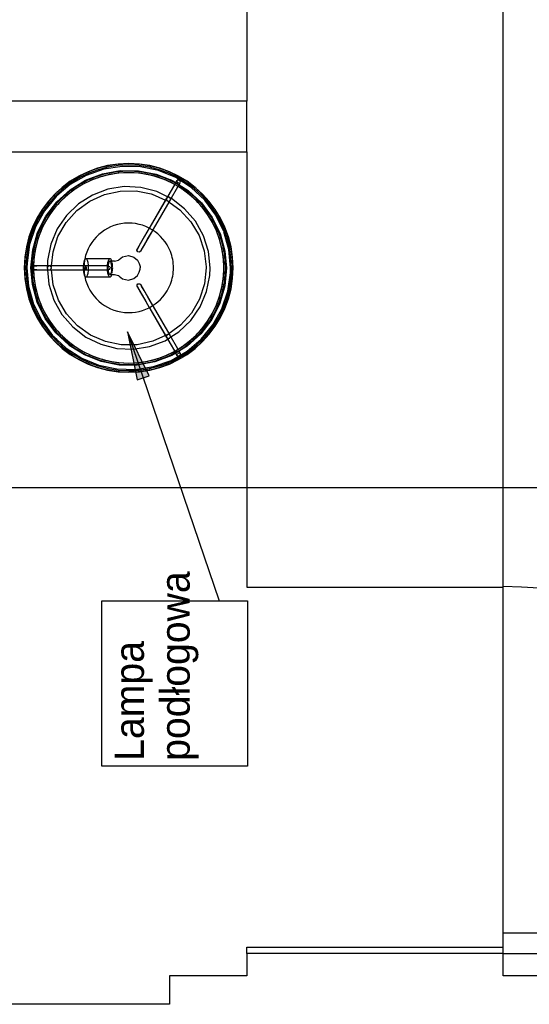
# Model space of a CAD drawing. Header units: centimetres. Extents: x -1062 to 5388, y 1642 to 2943.
# Tile 71 of 90: x 4885 to 5010, y 2124 to 2366. Entities that reach past the tile are written whole.
import ezdxf

# ---------------------------------------------------------------- set-up
doc = ezdxf.new("R2010")
doc.units = ezdxf.units.CM
for name, color, linetype in [('M-TEXT-ROOM-TAG', 86, 'Continuous'), ('M-XREF', 252, 'Continuous'), ('XREF$0$Drzwi', 8, 'Continuous'), ('XREF$0$Krawędzie wspólne', 8, 'Continuous'), ('XREF$0$Notatki tekstowe', 8, 'Continuous'), ('XREF$0$Notatki tekstowe-1', 8, 'Continuous'), ('XREF$0$Oprawy oświetleniowe', 8, 'Continuous'), ('XREF$0$Oprawy oświetleniowe-1', 8, 'Continuous'), ('XREF$0$Oprawy oświetleniowe-2', 8, 'Continuous'), ('XREF$0$Oprawy oświetleniowe-3', 8, 'Continuous'), ('XREF$0$Stropy', 8, 'Continuous'), ('XREF$0$Ściany-2', 8, 'Continuous')]:
    doc.layers.add(name, color=color, linetype=linetype)
doc.styles.add('XREF$0$Arial', font='txt', dxfattribs={"height": 7.2})
doc.dimstyles.new('ISO-25', dxfattribs={"dimtxt": 2.5, "dimasz": 2.5, "dimexe": 1.25, "dimexo": 0.625, "dimtad": 1, "dimtxsty": 'Standard', "dimcen": 2.5, "dimadec": 0, "dimazin": 0, "dimtfac": 1, "dimtmove": 0, "dimatfit": 3, "dimfxl": 1, "dimarcsym": 0})

# ---------------------------------------------------------------- blocks, each defined once
blk = doc.blocks.new('XREF$0$Lighting_Floor-mounting_Orsjo-Belysning_Aria-Floor-Lamp - Black-V9-Aranżacja_01')
at = {"layer": 'XREF$0$Oprawy oświetleniowe'}
for radius, start, end in [(25.65, 360, 180), (23.39, 360, 180), (23.39, 360, 180), (25.65, 180, 360), (23.39, 180, 360), (23.39, 180, 360)]:
    blk.add_arc((0, 0), radius, start, end, dxfattribs=at)
at = {"layer": 'XREF$0$Oprawy oświetleniowe-1'}
for p, q in [((11.21, 20.41), (10.17, 18.61)), ((10.17, 16.61), (12.05, 19.88)), ((11.27, 20.52), (11.21, 20.41)), ((11.41, 20.77), (11.3, 20.58)), ((11.51, 20.94), (11.44, 20.82)), ((12.05, 19.88), (12.26, 20.23)), ((12.32, 20.33), (12.36, 20.4)), ((10.15, 18.58), (5.2, 10.01)), ((6.07, 9.51), (10.15, 16.58)), ((9.9, 16.15), (10.15, 15.97)), ((5.2, 10.01), (5.03, 9.72)), ((5.2, 10.01), (5.03, 9.72)), ((5.9, 9.22), (6.07, 9.51)), ((-24.01, 0), (-23.78, 0.42)), ((-23.64, 0.46), (-23.55, 0.49)), ((-23.51, 0.5), (-23.35, 0.5)), ((-23.35, 0.5), (-23.51, 0.5)), ((-23.51, 0.5), (-23.51, 0.5)), ((-23.01, 0.5), (-23.33, 0.5)), ((-21.89, 0.5), (-22.99, 0.5)), ((-21.89, 0.5), (-22.59, 0.5)), ((-11.15, 0.5), (-21.89, 0.5)), ((-4.62, 2.23), (-10.52, 2.23)), ((-3.45, 1.62), (-4.62, 1.62)), ((-23.51, -0.5), (-23.72, -0.39)), ((-23.51, -0.5), (-23.35, -0.5)), ((-23.39, -0.5), (-23.51, -0.5)), ((-23.33, -0.5), (-23.11, -0.5)), ((-22.6, -0.5), (-23.33, -0.5)), ((-23.08, -0.5), (-22.05, -0.5)), ((-22.59, -0.5), (-21.89, -0.5)), ((-22.05, -0.5), (-21.89, -0.5)), ((-21.89, -0.5), (-11.15, -0.5)), ((-10.52, -2.23), (-4.62, -2.23)), ((-4.62, -1.62), (-3.45, -1.62)), ((6.07, -9.51), (5.9, -9.22)), ((6.07, -9.51), (5.9, -9.22)), ((10.15, -16.58), (6.07, -9.51)), ((5.03, -9.72), (5.2, -10.01)), ((5.2, -10.01), (10.15, -18.58)), ((10.15, -15.99), (9.91, -16.16)), ((12.05, -19.88), (10.17, -16.61)), ((10.17, -18.61), (11.21, -20.41)), ((11.21, -20.41), (11.27, -20.52)), ((11.3, -20.57), (11.39, -20.73)), ((11.43, -20.8), (11.51, -20.94)), ((12.26, -20.23), (12.05, -19.88)), ((12.36, -20.4), (12.3, -20.31))]:
    blk.add_line(p, q, dxfattribs=at)
at = {"layer": 'XREF$0$Oprawy oświetleniowe-1', "flags": 128}
for points in [[(23.37, 8.9), (21.37, 12.97), (18.68, 16.62), (15.36, 19.73), (11.54, 22.18), (7.34, 23.9), (2.9, 24.83), (-1.64, 24.95), (-6.13, 24.24), (-10.41, 22.73), (-14.35, 20.48), (-17.63, 17.7)], [(-10.6, 21.54), (-6.44, 23.12), (-2.07, 23.91), (2.38, 23.88), (6.75, 23.03), (10.13, 21.69)], [(-24, 0), (-23.59, 4.43), (-22.37, 8.71), (-20.38, 12.68), (-17.69, 16.23), (-14.39, 19.21), (-10.6, 21.53)], [(9.52, 17.49), (6.88, 18.78), (2.94, 19.78), (-1.11, 19.97), (-5.12, 19.33), (-8.92, 17.9), (-12.35, 15.73), (-15.27, 12.91), (-17.56, 9.56), (-19.13, 5.82), (-19.92, 1.84), (-19.98, 0.5)], [(10.17, 21.68), (10.88, 21.39), (14.6, 19.05)], [(-17.64, 17.69), (-17.81, 17.54), (-20.69, 14.03), (-22.89, 10.06), (-24.33, 5.76), (-24.97, 1.26), (-25, 0)], [(-18.95, 0.5), (-18.59, 3.93), (-17.37, 7.7), (-15.4, 11.13), (-12.76, 14.08), (-9.57, 16.41), (-5.96, 18.04), (-2.1, 18.88), (1.86, 18.91), (5.51, 18.16)], [(5.53, 18.16), (5.73, 18.11), (9.05, 16.67)], [(20, 0), (19.59, 4.04), (18.37, 7.91), (16.39, 11.46), (13.74, 14.53), (10.53, 17.01), (10.42, 17.06)], [(14.64, 19.02), (17.9, 15.99), (20.54, 12.41), (22.48, 8.41), (23.65, 4.12), (24, 0)], [(10.17, 15.96), (12.58, 14.24), (15.26, 11.33), (17.27, 7.92), (18.54, 4.17), (19, 0.24), (19, 0)], [(5.9, 9.22), (6.04, 9.45), (6.07, 9.51)], [(25, 0), (24.59, 4.52), (23.37, 8.89)], [(-2.38, 2.05), (-1.53, 2.68), (-0.09, 3), (1.29, 2.61), (2.15, 1.87), (2.61, 1.09), (2.8, 0.32), (2.81, 0)], [(-25, 0), (-24.59, -4.52), (-23.37, -8.89)], [(-23.79, -0.35), (-23.93, -0.27), (-24.01, 0)], [(-14.64, -19.02), (-17.9, -15.99), (-20.54, -12.41), (-22.48, -8.41), (-23.65, -4.12), (-24, 0)], [(-23.33, 0.5), (-23.11, 0.5), (-22.6, 0.5)], [(-17.64, -17.6), (-15.36, -19.73), (-11.54, -22.18), (-7.34, -23.9), (-2.9, -24.83), (1.64, -24.95), (6.13, -24.24), (10.41, -22.73), (14.35, -20.48), (17.81, -17.54), (20.69, -14.03), (22.89, -10.06), (24.33, -5.76), (24.97, -1.26), (25, 0)], [(-3.45, 1.62), (-2.54, 1.9), (-2.38, 2.05)], [(-2.38, -2.05), (-1.53, -2.68), (-0.09, -3), (1.29, -2.61), (2.15, -1.87), (2.61, -1.09), (2.8, -0.32), (2.81, 0)], [(19, 0), (18.59, -3.93), (17.37, -7.7), (15.4, -11.13), (12.76, -14.08), (10.17, -15.98)], [(10.38, -16.98), (12.35, -15.73), (15.27, -12.91), (17.56, -9.56), (19.13, -5.82), (19.92, -1.84), (20, 0)], [(24, 0), (23.59, -4.43), (22.37, -8.71), (20.38, -12.68), (17.69, -16.23), (14.39, -19.21), (10.6, -21.53)], [(-19.95, -0.5), (-19.59, -4.04), (-18.37, -7.91), (-16.39, -11.46), (-15.65, -12.32)], [(9.04, -16.65), (5.96, -18.04), (2.1, -18.88), (-1.86, -18.91), (-5.73, -18.11), (-9.36, -16.54), (-12.58, -14.24), (-15.26, -11.33), (-17.27, -7.92), (-18.54, -4.17), (-18.97, -0.5)], [(-3.45, -1.62), (-2.54, -1.9), (-2.38, -2.05)], [(-23.37, -8.9), (-21.37, -12.97), (-18.68, -16.62), (-17.68, -17.56)], [(5.03, -9.72), (5.17, -9.95), (5.2, -10.01)], [(-15.64, -12.33), (-13.74, -14.53), (-10.53, -17.01), (-6.88, -18.78), (-2.94, -19.78), (1.11, -19.97), (5.12, -19.33), (8.92, -17.9), (9.54, -17.51)], [(5.49, -23.29), (2.07, -23.91), (-2.38, -23.88), (-6.75, -23.03), (-10.88, -21.39), (-14.6, -19.05)], [(10.6, -21.54), (6.44, -23.12), (5.53, -23.29)]]:
    blk.add_lwpolyline(points, dxfattribs=at)
at = {"layer": 'XREF$0$Oprawy oświetleniowe-1'}
for radius, start, end in [(25.25, 360, 180), (25.57, 36.1145, 143.8855), (23.75, 101.54, 131.3576), (23.75, 99.085, 101.3647), (23.75, 90.0644, 98.9727), (23.75, 87.922, 90), (23.75, 77.5589, 87.8117), (23.75, 77.1584, 77.495), (23.75, 67.2629, 77.1429), (23.75, 54.3403, 67.0457), (23.75, 131.4866, 138.1958), (23.75, 39.0692, 54.1634), (25.57, 144, 155.9247), (23.75, 141.4286, 160.1013), (23.75, 138.2401, 141.3258), (23.75, 38.5746, 39.0167), (23.75, 30.855, 38.5714), (25.57, 24.0753, 36), (23.75, 11.7927, 30.7887), (25.57, 156, 167.9629), (11, 21.5062, 168.8497), (25.57, 12.0371, 24), (23.75, 160.1039, 168.646), (25.57, 168, 180), (25.57, 0, 12), (23.75, 168.753, 180), (11, 360, 21.2985), (23.75, 9.7468, 11.7238), (23.75, 360, 9.6364), (25.57, 180, 192), (25.25, 180, 360), (23.75, 180, 180.2704), (11, 338.7492, 360), (23.75, 348.753, 360), (25.57, 348, 0), (23.75, 180.3177, 190.0807), (11, 191.1474, 338.4938), (23.75, 190.1772, 191.7238), (23.75, 321.4286, 348.646), (25.57, 192.0371, 204), (23.75, 191.7927, 218.5714), (25.57, 336, 347.9629), (25.57, 204.0753, 216), (25.57, 324, 335.9247), (25.57, 216.1145, 323.8855), (23.75, 218.5746, 219.0167), (23.75, 219.0692, 221.679), (23.75, 221.7599, 224.0136), (23.75, 224.1585, 234.1634), (23.75, 311.4866, 321.3258), (23.75, 234.3403, 239.9656), (23.75, 299.9483, 311.3576), (23.75, 240.0771, 247.0457), (23.75, 281.54, 299.9229), (23.75, 247.2629, 249.1957), (23.75, 249.2457, 270), (23.75, 270.0644, 281.3647)]:
    blk.add_arc((0, 0), radius, start, end, dxfattribs=at)
for centre, major_axis, ratio, start_param, end_param in [((-10.52, 0), (0, 2.23), 0.305363, 5.969026, 7.853982), ((-10.52, 0), (0, 2.23), 0.305363, 1.570796, 3.455752), ((-4.62, 0), (0, 2.23), 0.305363, 5.581319, 7.853982), ((-4.62, 0), (0, 2.23), 0.305363, 1.570796, 3.843459), ((-4.62, 0), (0, 1.62), 0.305363, 0, 1.570796), ((-4.62, 0), (0, 1.62), 0.305363, 1.570796, 3.141593), ((12.29, -21.29), (0.433, 0.25), 0.610127, 1.570796, 1.700221), ((12.29, -21.29), (0.433, 0.25), 0.610127, 1.308997, 1.570796), ((12.29, -21.29), (0.433, 0.25), 0.610127, 4.339216, 4.712389), ((12.29, -21.29), (0.433, 0.25), 0.610127, 4.712389, 5.221921)]:
    blk.add_ellipse(centre, major_axis=major_axis, ratio=ratio, start_param=start_param, end_param=end_param, dxfattribs=at)
at = {"layer": 'XREF$0$Oprawy oświetleniowe-2'}
for p, q in [((9.18, 16.61), (9.24, 16.59)), ((9.28, 16.57), (9.35, 16.54)), ((9.39, 16.52), (9.45, 16.47)), ((9.49, 16.44), (9.56, 16.39)), ((9.6, 16.36), (9.66, 16.32)), ((9.7, 16.29), (9.75, 16.26)), ((-20, 0.1), (-20, 0)), ((-19.98, 0.33), (-19.99, 0.25)), ((-19.99, 0.23), (-19.99, 0.13)), ((-19.98, 0.42), (-19.98, 0.35)), ((-11.27, 0.5), (-19.5, 0.5)), ((-19, 0.01), (-18.99, 0.09)), ((-18.99, 0.14), (-18.98, 0.21)), ((-18.97, 0.25), (-18.97, 0.32)), ((-18.96, 0.35), (-18.96, 0.41)), ((-10.93, 0.5), (-11.15, 0.5)), ((-10.93, 0.5), (-11.15, 0.5)), ((-10.53, 0.5), (-10.93, 0.5)), ((-10.53, 0.5), (-10.93, 0.5)), ((-5.19, 0.5), (-10.53, 0.5)), ((-8.61, 0.5), (-10.53, 0.5)), ((-6.66, 0.5), (-8.61, 0.5)), ((-5.45, 0.5), (-6.66, 0.5)), ((-5.05, 0.5), (-5.45, 0.5)), ((-5.19, 0.5), (-5.05, 0.5)), ((-5.04, 0.5), (-4.76, 0.35)), ((-4.75, 0.34), (-4.64, 0.29)), ((-4.61, 0.27), (-4.57, 0.13)), ((-4.54, 0), (-4.58, -0.08)), ((-4.57, 0.11), (-4.54, 0)), ((-20, -0.03), (-19.99, -0.11)), ((-19.98, -0.15), (-19.97, -0.25)), ((-19.97, -0.27), (-19.96, -0.35)), ((-19.96, -0.37), (-19.96, -0.43)), ((-19.5, -0.5), (-11.27, -0.5)), ((-19, -0.11), (-19, -0.04)), ((-19, -0.24), (-19, -0.16)), ((-18.99, -0.35), (-18.99, -0.28)), ((-18.98, -0.43), (-18.98, -0.38)), ((-11.15, -0.5), (-10.93, -0.5)), ((-11.15, -0.5), (-10.93, -0.5)), ((-10.93, -0.5), (-10.55, -0.5)), ((-10.93, -0.5), (-10.55, -0.5)), ((-10.53, -0.5), (-5.19, -0.5)), ((-10.53, -0.5), (-8.67, -0.5)), ((-8.67, -0.5), (-6.7, -0.5)), ((-6.7, -0.5), (-5.47, -0.5)), ((-5.47, -0.5), (-5.05, -0.5)), ((-5.05, -0.5), (-5.19, -0.5)), ((-4.8, -0.43), (-5.04, -0.5)), ((-5.04, -0.5), (-5.04, -0.5)), ((-4.63, -0.18), (-4.77, -0.42)), ((-4.6, -0.12), (-4.63, -0.17)), ((9.27, -16.55), (9.21, -16.58)), ((9.37, -16.5), (9.31, -16.53)), ((9.49, -16.45), (9.38, -16.5)), ((9.59, -16.4), (9.57, -16.41)), ((9.71, -16.31), (9.65, -16.36)), ((9.79, -16.25), (9.74, -16.29)), ((9.78, -17.36), (9.85, -17.31)), ((9.88, -17.29), (9.96, -17.25)), ((9.99, -17.22), (10.07, -17.18))]:
    blk.add_line(p, q, dxfattribs=at)
for start, end in [(178.1372, 178.6681), (178.1372, 178.6681), (178.6828, 179.301), (178.6828, 179.301), (179.3182, 179.9809), (179.3182, 179.9809), (180, 180.5856), (180, 180.5856), (176.6822, 177.3657), (177.4554, 177.7107), (177.4554, 177.7107), (177.7186, 178.1255), (177.7186, 178.1255), (173.249, 176.5544), (171.025, 173.1088), (168.8497, 170.9352), (180.6818, 181.3), (180.6818, 181.3), (181.3172, 181.8475), (181.3172, 181.8475), (181.8628, 182.269), (181.8628, 182.269), (182.6311, 184.668), (184.801, 188.975), (189.0208, 191.1474)]:
    blk.add_arc((0, 0), 11, start, end, dxfattribs=at)
for centre, major_axis, start_param, end_param in [((9.75, 16.89), (-0.433, 0.25), 0.310696, 0.423104), ((9.75, 16.89), (-0.433, 0.25), 0, 0.162234), ((9.75, 16.89), (-0.433, 0.25), 6.117758, 6.283185), ((9.75, 16.89), (-0.433, 0.25), 5.851978, 6.021386), ((9.75, 16.89), (-0.433, 0.25), 0.523599, 0.684078), ((9.75, 16.89), (-0.433, 0.25), 0.785398, 0.945211), ((9.75, 16.89), (-0.433, 0.25), 1.047198, 1.206549), ((9.75, 16.89), (-0.433, 0.25), 1.308997, 1.468123), ((9.75, 16.89), (-0.433, 0.25), 1.570796, 1.72995), ((9.75, 16.89), (-0.433, 0.25), 1.832596, 1.992029), ((9.75, 16.89), (-0.433, 0.25), 2.094395, 2.25434), ((9.75, 16.89), (-0.433, 0.25), 2.879793, 3.025556), ((9.75, 16.89), (-0.433, 0.25), 3.087683, 3.141593), ((9.75, 16.89), (-0.433, 0.25), 3.239029, 3.403392), ((9.75, 16.89), (-0.433, 0.25), 3.496891, 3.665191), ((-19.5, 0), (0, 0.5), 1.362642, 1.570796), ((-19.5, 0), (0, 0.5), 1.10243, 1.308997), ((-19.5, 0), (0, 0.5), 0.843309, 1.047198), ((-19.5, 0), (0, 0.5), 0.58509, 0.785398), ((-19.5, 0), (0, 0.5), 0.327531, 0.523599), ((-19.5, 0), (0, 0.5), 0.070352, 0.261799), ((-19.5, 0), (0, 0.5), 6.108167, 6.211234), ((-19.5, 0), (0, 0.5), 5.759587, 5.948315), ((-19.5, 0), (0, 0.5), 5.497787, 5.685494), ((-19.5, 0), (0, 0.5), 5.235988, 5.422842), ((-19.5, 0), (0, 0.5), 4.991568, 5.160418), ((-19.5, 0), (0, 0.5), 4.730463, 4.898263), ((-19.5, 0), (0, 0.5), 1.624069, 1.832596), ((-19.5, 0), (0, 0.5), 1.886752, 2.094395), ((-19.5, 0), (0, 0.5), 2.150649, 2.356194), ((-19.5, 0), (0, 0.5), 2.415625, 2.617994), ((-19.5, 0), (0, 0.5), 2.681467, 2.879793), ((-19.5, 0), (0, 0.5), 2.94789, 3.141593), ((-19.5, 0), (0, 0.5), 3.15591, 3.301735), ((-19.5, 0), (0, 0.5), 3.403392, 3.591654), ((-19.5, 0), (0, 0.5), 3.665191, 3.852505), ((-19.5, 0), (0, 0.5), 3.926991, 4.113548), ((-19.5, 0), (0, 0.5), 4.18879, 4.374835), ((-19.5, 0), (0, 0.5), 4.45059, 4.636401), ((9.75, -16.89), (0.433, 0.25), 2.617994, 2.875025), ((9.75, -16.89), (0.433, 0.25), 2.094395, 2.253301), ((9.75, -16.89), (0.433, 0.25), 1.849975, 1.990993), ((9.75, -16.89), (0.433, 0.25), 1.588871, 1.728918), ((9.75, -16.89), (0.433, 0.25), 1.308997, 1.467092), ((9.75, -16.89), (0.433, 0.25), 1.047198, 1.163766), ((9.75, -16.89), (0.433, 0.25), 0.785398, 0.922871), ((9.75, -16.89), (0.433, 0.25), 0.261799, 0.422062), ((9.75, -16.89), (0.433, 0.25), 0, 0.053909), ((9.75, -16.89), (0.433, 0.25), 6.118847, 6.283185), ((9.75, -16.89), (0.433, 0.25), 5.853092, 6.021386), ((9.75, -16.89), (0.433, 0.25), 5.587799, 5.759587), ((9.75, -16.89), (0.433, 0.25), 3.240078, 3.403392), ((9.75, -16.89), (0.433, 0.25), 3.497966, 3.621304), ((9.75, -16.89), (0.433, 0.25), 3.756209, 3.926991)]:
    blk.add_ellipse(centre, major_axis=major_axis, ratio=0.99028, start_param=start_param, end_param=end_param, dxfattribs=at)
at = {"layer": 'XREF$0$Oprawy oświetleniowe-3'}
for p, q in [((11.8, 21.44), (11.51, 20.94)), ((12.28, 20.27), (12.32, 20.33)), ((12.36, 20.4), (12.48, 20.62)), ((12.5, 20.64), (12.68, 20.97)), ((9.32, 17.14), (5.2, 10.01)), ((9.63, 17.44), (9.58, 17.46)), ((9.72, 17.4), (9.65, 17.43)), ((9.82, 17.35), (9.75, 17.38)), ((9.94, 17.29), (9.86, 17.33)), ((10.05, 17.24), (9.97, 17.27)), ((10.15, 17.19), (10.09, 17.22)), ((10.26, 17.13), (10.2, 17.17)), ((10.34, 17.1), (10.29, 17.12)), ((6.07, 9.51), (10.15, 16.58)), ((10.17, 16.61), (10.18, 16.64)), ((5.03, 9.72), (2.16, 4.75)), ((3.03, 4.25), (5.9, 9.22)), ((2.08, 4.61), (2.16, 4.75)), ((2.08, 4.61), (2.08, 4.61)), ((2.95, 4.11), (3.16, 4.47)), ((3.03, 4.25), (2.95, 4.11)), ((-11.27, 0.5), (-21.89, 0.5)), ((-11.15, 0.5), (-11.27, 0.5)), ((-10.53, 0.5), (-11.15, 0.5)), ((-21.89, -0.5), (-11.27, -0.5)), ((-11.27, -0.5), (-11.15, -0.5)), ((-11.27, -0.5), (-11.15, -0.5)), ((-11.15, -0.5), (-10.55, -0.5)), ((2.08, -4.61), (2.29, -4.97)), ((2.16, -4.75), (2.08, -4.61)), ((2.16, -4.75), (4.19, -8.25)), ((2.95, -4.11), (3.03, -4.25)), ((5.9, -9.22), (3.03, -4.25)), ((3.78, -5.55), (3.18, -4.51)), ((2.32, -5.01), (2.9, -6.02)), ((2.91, -6.04), (3.87, -7.71)), ((4.77, -7.26), (3.78, -5.55)), ((5.9, -9.22), (4.77, -7.26)), ((3.87, -7.71), (4.19, -8.25)), ((4.19, -8.26), (5.03, -9.72)), ((4.19, -8.26), (5.03, -9.72)), ((10.15, -16.58), (6.07, -9.51)), ((5.2, -10.01), (9.32, -17.14)), ((10.18, -16.64), (10.17, -16.61)), ((9.69, -17.42), (9.75, -17.38)), ((10.1, -17.15), (10.15, -17.12)), ((10.2, -17.09), (10.26, -17.06)), ((11.51, -20.94), (11.86, -21.54)), ((12.6, -20.83), (12.36, -20.4)), ((12.73, -21.04), (12.61, -20.85))]:
    blk.add_line(p, q, dxfattribs=at)
at = {"layer": 'XREF$0$Oprawy oświetleniowe-3', "flags": 128}
for points in [[(5.03, 9.72), (3.9, 7.76), (2.92, 6.05), (2.3, 4.98), (2.08, 4.61)], [(3.16, 4.47), (3.76, 5.52), (4.74, 7.21), (5.9, 9.22)], [(2.27, 3.93), (2.02, 4.34), (2.08, 4.61)], [(2.95, 4.11), (2.54, 3.86), (2.27, 3.93)], [(-11.15, 0.5), (-11.21, 0.5), (-11.27, 0.5)], [(2.08, -4.61), (2.07, -4.13), (2.27, -3.93)], [(2.27, -3.93), (2.75, -3.92), (2.95, -4.11)], [(3.17, -4.48), (2.95, -4.11), (2.95, -4.11)]]:
    blk.add_lwpolyline(points, dxfattribs=at)
at = {"layer": 'XREF$0$Oprawy oświetleniowe-3'}
for radius, start, end in [(25.25, 360, 180), (23.39, 102.8575, 115.7143), (23.39, 102.8571, 115.7136), (23.39, 77.1429, 102.8571), (23.39, 77.1432, 102.8568), (23.39, 51.4286, 77.1425), (23.39, 64.2864, 77.1429), (23.39, 115.7151, 141.4272), (23.39, 115.7143, 128.5703), (23.39, 51.4297, 64.2857), (23.39, 128.5732, 141.4286), (23.39, 25.7151, 51.4272), (23.39, 38.5714, 51.4268), (23.39, 141.4286, 154.2849), (23.39, 141.4297, 154.2857), (23.39, 25.7143, 38.5703), (23.39, 154.2857, 167.1425), (23.39, 154.2864, 167.1429), (11, 21.5062, 168.8497), (23.39, 12.8575, 25.7143), (23.39, 12.8571, 25.7136), (23.39, 167.1429, 180), (23.39, 167.1432, 180), (23.39, 360, 12.8571), (23.39, 0, 12.8568), (11, 0, 21.2985), (25.25, 180, 270), (23.39, 180, 192.8571), (23.39, 180, 192.8568), (11, 176.6822, 177.3657), (11, 173.249, 176.5544), (11, 171.025, 173.1088), (11, 168.8497, 170.9352), (11, 338.7492, 360), (25.25, 321.4286, 360), (23.39, 347.1429, 360), (11, 182.6311, 184.668), (11, 184.801, 188.975), (11, 189.0208, 191.1474), (11, 191.1474, 338.4938), (23.39, 347.1432, 360), (23.39, 192.8575, 205.7143), (23.39, 192.8571, 205.7136), (23.39, 334.2857, 347.1425), (23.39, 334.2864, 347.1429), (23.39, 205.7151, 231.4272), (23.39, 205.7143, 218.5703), (23.39, 321.4286, 334.2849), (23.39, 321.4297, 334.2857), (23.39, 218.5714, 231.4268), (25.25, 270, 321.4286), (23.39, 282.8575, 321.4272), (23.39, 308.5732, 321.4286), (23.39, 231.4286, 244.2849), (23.39, 231.4297, 244.2857), (23.39, 295.7143, 308.5703), (23.39, 244.2857, 257.1425), (23.39, 244.2864, 257.1429), (23.39, 282.8571, 295.7136), (23.39, 257.1429, 282.8571), (23.39, 257.1432, 282.8568)]:
    blk.add_arc((0, 0), radius, start, end, dxfattribs=at)
for centre, major_axis, ratio, start_param, end_param in [((12.25, 21.22), (-0.433, 0.25), 0.610127, 0.100596, 1.047198), ((12.25, 21.22), (-0.433, 0.25), 0.610127, 6.061295, 6.283185), ((12.25, 21.22), (-0.433, 0.25), 0.610127, 5.235988, 6.021386), ((12.25, 21.22), (-0.433, 0.25), 0.610127, 1.047198, 1.308997), ((12.25, 21.22), (-0.433, 0.25), 0.610127, 1.308997, 1.570796), ((12.25, 21.22), (-0.433, 0.25), 0.610127, 1.570796, 3.138019), ((12.25, 21.22), (-0.433, 0.25), 0.610127, 4.712389, 5.139714), ((12.25, 21.22), (-0.433, 0.25), 0.610127, 4.45059, 4.712389), ((12.25, 21.22), (-0.433, 0.25), 0.610127, 3.403392, 4.420121), ((9.75, 16.89), (-0.433, 0.25), 0.99028, 5.322062, 5.497787), ((9.75, 16.89), (-0.433, 0.25), 0.99028, 5.058361, 5.235988), ((9.75, 16.89), (-0.433, 0.25), 0.99028, 4.795685, 4.974188), ((9.75, 16.89), (-0.433, 0.25), 0.99028, 4.534082, 4.712389), ((9.75, 16.89), (-0.433, 0.25), 0.99028, 4.296645, 4.45059), ((9.75, 16.89), (-0.433, 0.25), 0.99028, 4.013918, 4.235197), ((-10.53, 0), (0, 0.5), 0.305363, 4.974188, 7.853982), ((-10.53, 0), (0, 0.5), 0.305363, 1.570796, 2.617994), ((-10.53, 0), (0, 0.5), 0.305363, 3.692454, 4.712389), ((-10.53, 0), (0, 0.5), 0.305363, 4.712389, 4.974188), ((-10.52, 0), (0, 2.23), 0.305363, 4.712389, 5.969026), ((-10.52, 0), (0, 2.23), 0.305363, 3.479463, 4.712389), ((-4.62, 0), (0, 1.62), 0.305363, 6.086836, 6.283185), ((-4.62, 0), (0, 1.62), 0.305363, 5.890486, 6.052314), ((-4.62, 0), (0, 1.62), 0.305363, 4.712389, 5.821443), ((-4.62, 0), (0, 2.23), 0.305363, 5.340708, 5.581319), ((-4.62, 0), (0, 2.23), 0.305363, 5.275275, 5.318725), ((-4.62, 0), (0, 2.23), 0.305363, 4.995264, 5.261828), ((-4.62, 0), (0, 2.23), 0.305363, 4.851666, 4.976944), ((-4.62, 0), (0, 2.23), 0.305363, 4.7242, 4.843174), ((-10.53, 0), (0, 0.5), 0.305363, 2.879793, 3.665191), ((-4.62, 0), (0, 1.62), 0.305363, 3.141593, 3.312402), ((-4.62, 0), (0, 1.62), 0.305363, 3.337942, 3.483211), ((-4.62, 0), (0, 1.62), 0.305363, 3.534292, 3.654019), ((-4.62, 0), (0, 1.62), 0.305363, 3.730641, 4.712389), ((-4.62, 0), (0, 2.23), 0.305363, 3.843459, 4.02758), ((-4.62, 0), (0, 2.23), 0.305363, 4.121846, 4.30031), ((-4.62, 0), (0, 2.23), 0.305363, 4.32127, 4.530809), ((-4.62, 0), (0, 2.23), 0.305363, 4.540051, 4.700578), ((9.75, -16.89), (0.433, 0.25), 0.99028, 4.015041, 4.18879), ((9.75, -16.89), (0.433, 0.25), 0.99028, 4.274666, 4.45059), ((9.75, -16.89), (0.433, 0.25), 0.99028, 4.535235, 4.712389), ((9.75, -16.89), (0.433, 0.25), 0.99028, 4.796845, 4.974188), ((9.75, -16.89), (0.433, 0.25), 0.99028, 5.189581, 5.235988), ((9.75, -16.89), (0.433, 0.25), 0.99028, 5.323212, 5.497787), ((12.29, -21.29), (0.433, 0.25), 0.610127, 2.094395, 3.926991), ((12.29, -21.29), (0.433, 0.25), 0.610127, 1.832596, 2.034069), ((12.29, -21.29), (0.433, 0.25), 0.610127, 1.700221, 1.832596), ((12.29, -21.29), (0.433, 0.25), 0.610127, 4.049967, 4.339216), ((12.29, -21.29), (0.433, 0.25), 0.610127, 1.047198, 1.308997), ((12.29, -21.29), (0.433, 0.25), 0.610127, 0.523599, 1.047198), ((12.29, -21.29), (0.433, 0.25), 0.610127, 5.235988, 5.389432), ((12.29, -21.29), (0.433, 0.25), 0.610127, 5.759587, 6.544985), ((12.29, -21.29), (0.433, 0.25), 0.610127, 5.497787, 5.679818)]:
    blk.add_ellipse(centre, major_axis=major_axis, ratio=ratio, start_param=start_param, end_param=end_param, dxfattribs=at)
blk = doc.blocks.new('XREF$0$M_Jednoskrzydłowe płytowe - 0915 x 2032mm-828264-Aranżacja_01')
for p, q in [((39.9, 31.5), (39.9, 121.52)), ((45, 121.52), (39.9, 121.52)), ((45, 31.5), (45, 121.52)), ((45, 31.5), (39.9, 31.5))]:
    blk.add_line(p, q)
blk.add_arc((45, 31.5), 90.17, 93.2424, 180)
blk = doc.blocks.new('XREF')
at = {"layer": 'XREF$0$Notatki tekstowe-1'}
blk.add_hatch(color=256, dxfattribs=at).paths.add_polyline_path([(-88.54, 2289.38), (-86.16, 2277.52), (-83.17, 2278.54)])
at = {"layer": 'XREF$0$Krawędzie wspólne'}
blk.add_line((-59.22, 2333.58), (-59.22, 2346.08), dxfattribs=at)
at = {"layer": 'XREF$0$Notatki tekstowe'}
for p, q in [((-88.54, 2289.38), (-86.16, 2277.52)), ((-83.17, 2278.54), (-88.54, 2289.38)), ((-88.54, 2289.38), (-65.96, 2223.24)), ((-86.16, 2277.52), (-83.17, 2278.54))]:
    blk.add_line(p, q, dxfattribs=at)
at = {"layer": 'XREF$0$Notatki tekstowe', "flags": 128}
blk.add_lwpolyline([(-59.02, 2223.24), (-59.02, 2182.63), (-94.78, 2182.63), (-94.78, 2223.24)], close=True, dxfattribs=at)
at = {"layer": 'XREF$0$Stropy'}
for p, q in [((3.78, 2138.08), (3.78, 2226.58)), ((-59.22, 2136.58), (-59.22, 2138.08)), ((-59.22, 2138.08), (3.78, 2138.08))]:
    blk.add_line(p, q, dxfattribs=at)
at = {"layer": 'XREF$0$Ściany-2'}
for p, q in [((3.78, 2226.58), (3.78, 2682.08)), ((-59.22, 2432.08), (-59.22, 2346.08)), ((-59.22, 2346.08), (-143.72, 2346.08)), ((-143.72, 2333.58), (-59.22, 2333.58)), ((-59.22, 2333.58), (-59.22, 2226.58)), ((-59.22, 2226.58), (3.78, 2226.58)), ((3.78, 2136.58), (-59.22, 2136.58)), ((-59.22, 2136.58), (-59.22, 2131.08)), ((3.78, 2131.08), (3.78, 2136.58)), ((-59.22, 2131.08), (-78.22, 2131.08)), ((-78.22, 2131.08), (-78.22, 2124.08)), ((134.28, 2131.08), (3.78, 2131.08)), ((-78.22, 2124.08), (-314.22, 2124.08))]:
    blk.add_line(p, q, dxfattribs=at)
at = {"layer": 'XREF$0$Drzwi', "rotation": 269.9999999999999}
blk.add_blockref('XREF$0$M_Jednoskrzydłowe płytowe - 0915 x 2032mm-828264-Aranżacja_01', (-27.72, 2181.58), dxfattribs=at)
at = {"layer": 'XREF$0$Oprawy oświetleniowe-1'}
blk.add_blockref('XREF$0$Lighting_Floor-mounting_Orsjo-Belysning_Aria-Floor-Lamp - Black-V9-Aranżacja_01', (-88.22, 2305.08), dxfattribs=at)
at = {"layer": 'XREF$0$Notatki tekstowe-1', "insert": (-91.68, 2183.92), "char_height": 7.2, "width": 38.12, "attachment_point": 1, "rotation": 90, "line_spacing_factor": 0.936439, "style": 'XREF$0$Arial'}
blk.add_mtext('\\pxt7.05556,14.11111,21.16667,28.22222,35.27778,42.33333,49.38889,56.44444,63.5,70.55556,77.61111,84.66667,91.72222,98.77778,105.83333,112.88889,119.94444,127,134.05556,141.11111,148.16667,155.22222,162.27778,169.33333,176.38889,183.44444,190.5,197.55556,204.61111,211.66667,218.72222,225.77778;{Lampa podłogowa}', dxfattribs=at)

msp = doc.modelspace()

# ---------------------------------------------------------------- block references
at = {"layer": 'M-XREF'}
msp.add_blockref('XREF', (5000, 0), dxfattribs=at)

# ---------------------------------------------------------------- leaders
at = {"layer": 'M-TEXT-ROOM-TAG'}
msp.add_leader([(4813.73, 2251.11), (5112.34, 2251.11)], dimstyle='ISO-25', override={"dimasz": 10, "dimgap": 0.625, "dimtad": 0, "dimldrblk": 'Dot'}, dxfattribs=at)

doc.saveas('drawing.dxf')
